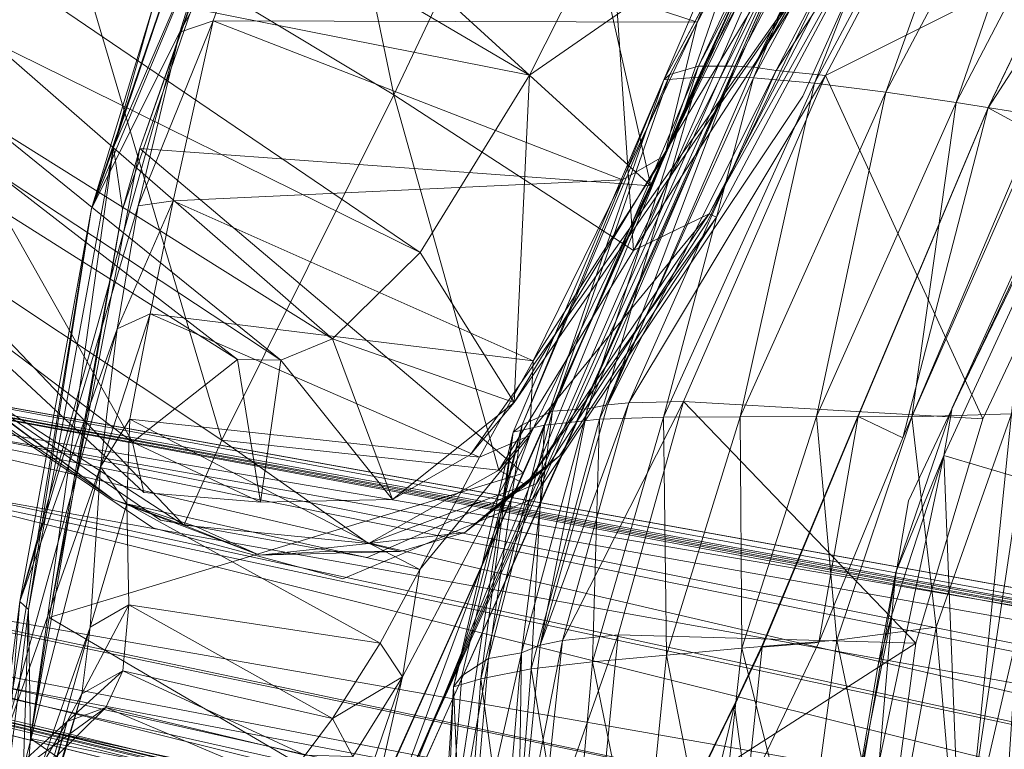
# Model space of a CAD drawing. Header units: inches. Extents: x -296 to -171, y 54 to 179.
# Tile 38 of 75: x -285.82 to -282.28, y 77.38 to 80. Entities that reach past the tile are written whole.
import ezdxf

# ---------------------------------------------------------------- set-up
doc = ezdxf.new("R2010")
doc.units = ezdxf.units.IN
doc.header["$LTSCALE"] = 0.299896
doc.header["$MEASUREMENT"] = 0
doc.layers.add('A-FURN-HAWORTH-ATT', color=7, linetype='Continuous')
doc.layers.add('CET Default', color=7, linetype='Continuous')
for name, color, linetype, true_color in [('A-FURN-P-SEAT', 7, 'Continuous', 0xce0000), ('CET color Grey63', 7, 'Continuous', 0x9ca2a5), ('CET color Grey80', 7, 'Continuous', 0xcccdc8), ('CET color SteelBlue4', 7, 'Continuous', 0x385e80)]:
    doc.layers.add(name, color=color, linetype=linetype, true_color=true_color)
doc.styles.add('Arial', font='arial.ttf')

# ---------------------------------------------------------------- blocks, each defined once
blk = doc.blocks.new('*C69')
at = {"layer": 'A-FURN-P-SEAT', "linetype": 'Continuous', "lineweight": 0}
for points in [[(8.5259, 1.417), (1.7658, 11.352), (1.7183, 11.6179), (1.9567, 11.9406), (13.1683, 15.9804), (13.3484, 16.1786), (13.3874, 16.5331), (13.3874, 16.5331), (13.2065, 16.9112), (12.8493, 16.9854), (1.3996, 13.6518), (1.1322, 13.6888), (0.8989, 14.0153), (0.5164, 26.0845), (0.1372, 26.3058), (-0.5282, 26.0868), (-0.9007, 14.0144), (-1.0185, 13.7714), (-1.4012, 13.6505), (-12.9979, 17.0163)], [(10.4503, 12.5786), (10.2002, 14.6641), (9.5527, 16.3234), (8.9278, 17.137), (7.9414, 17.9617), (6.3094, 18.9244), (4.2183, 19.6329), (2.0425, 20.0037), (0, 20.1038), (-2.0425, 20.0037), (-4.2183, 19.6329), (-6.3094, 18.9244), (-7.9414, 17.9617), (-8.9278, 17.137), (-9.5527, 16.3234), (-10.2002, 14.6641)], [(9.0457, 11.7482), (8.8464, 14.1676), (8.3504, 15.5091), (7.6307, 16.3819), (7.8281, 16.7407), (7.5049, 17.0331), (7.1436, 16.8137), (5.748, 17.6391), (4.7834, 18.0389), (3.053, 18.4976), (2.951, 18.9253), (2.4775, 18.9919)]]:
    blk.add_lwpolyline(points, dxfattribs=at)
for points in [[(12.3443, 12.5293), (11.9144, 14.7256), (11.1735, 16.6899), (11.6938, 18.3759), (11.6141, 19.3691), (11.3197, 20.3455), (10.5063, 20.398), (9.6917, 17.6913), (10.6323, 8.6602), (10.8723, 8.5484), (11.8787, 8.7652), (12.0366, 9.0761), (12.3443, 12.5293)], [(14.1406, 9.5428), (14.0849, 11.6532), (13.5788, 14.086), (12.8933, 15.2569), (12.3871, 15.5244), (11.15, 15.6095), (10.4662, 15.4265), (10.019, 14.8363), (9.9017, 13.0981), (10.2603, 9.568), (10.6506, 7.7044), (11.3249, 7.1053), (11.8979, 7.0343), (13.269, 7.4933), (13.7407, 8.0173), (14.1406, 9.5428)], [(14.0868, 9.6083), (14.0484, 11.612), (13.5552, 14.0298), (12.8931, 15.2013), (12.3938, 15.4756), (11.1394, 15.5719), (10.4288, 15.3167), (10.035, 14.7812), (9.9734, 13.6613), (10.2446, 9.8851), (10.6612, 7.9208), (11.3427, 7.3453), (11.9071, 7.269), (13.0138, 7.5332), (13.5797, 8.0868), (13.979, 8.9373), (14.0868, 9.6083)]]:
    blk.add_lwpolyline(points, close=True, dxfattribs=at)
at = {"layer": 'A-FURN-HAWORTH-ATT', "linetype": 'Continuous', "style": 'Arial'}
for tag in ['CAPPN', 'CAPTG', 'CAPQT', 'CAPMC', 'CAPMG', 'L2', 'L3', 'PSPN', 'PST1', 'PST2', 'PST3', 'PSQT', 'PSMC', 'L1']:
    blk.add_attdef(tag, (0, 0), '', height=0.00394, dxfattribs=at).dxf.unprotected_set("ltscale", 0)
blk = doc.blocks.new('*C115')
at = {"layer": 'CET color Grey63', "linetype": 'Continuous', "lineweight": 0}
for points in [[(10.768, 15.5028, 22.8683), (11.0581, 15.5457, 23.2632), (11.3243, 15.5921, 22.8705), (10.768, 15.5028, 22.8683)], [(10.768, 15.5028, 22.8683), (11.3243, 15.5921, 22.8705), (11.0186, 15.5285, 22.8891), (10.768, 15.5028, 22.8683)], [(12.2048, 15.4861, 23.2601), (11.3243, 15.5921, 22.8705), (11.0581, 15.5457, 23.2632), (12.2048, 15.4861, 23.2601)], [(12.2048, 15.4861, 23.2601), (12.3637, 15.515, 22.9754), (11.3243, 15.5921, 22.8705), (12.2048, 15.4861, 23.2601)], [(12.3637, 15.515, 22.9754), (12.2072, 15.4899, 22.8891), (11.3243, 15.5921, 22.8705), (12.3637, 15.515, 22.9754)], [(10.768, 15.5028, 22.8683), (10.4508, 15.2704, 23.2935), (11.0581, 15.5457, 23.2632), (10.768, 15.5028, 22.8683)], [(10.4508, 15.2704, 23.2935), (11.0924, 15.212, 23.4), (11.0581, 15.5457, 23.2632), (10.4508, 15.2704, 23.2935)], [(12.4882, 15.1252, 23.3938), (12.2048, 15.4861, 23.2601), (11.0581, 15.5457, 23.2632), (12.4882, 15.1252, 23.3938)], [(12.4882, 15.1252, 23.3938), (11.0581, 15.5457, 23.2632), (11.0924, 15.212, 23.4), (12.4882, 15.1252, 23.3938)], [(10.3371, 15.2387, 22.8745), (10.4508, 15.2704, 23.2935), (10.768, 15.5028, 22.8683), (10.3371, 15.2387, 22.8745)], [(10.3371, 15.2387, 22.8745), (10.768, 15.5028, 22.8683), (10.5517, 15.3608, 22.889), (10.3371, 15.2387, 22.8745)], [(10.861, 15.3358, 22.9323), (11.242, 15.5154, 22.8961), (11.3674, 15.3796, 22.6986), (10.861, 15.3358, 22.9323)], [(11.242, 15.5154, 22.8961), (12.3881, 15.2524, 22.9194), (11.3674, 15.3796, 22.6986), (11.242, 15.5154, 22.8961)], [(11.1885, 14.9337, 22.6673), (10.861, 15.3358, 22.9323), (11.3674, 15.3796, 22.6986), (11.1885, 14.9337, 22.6673)], [(11.3674, 15.3796, 22.6986), (12.19, 14.8928, 22.5389), (11.1885, 14.9337, 22.6673), (11.3674, 15.3796, 22.6986)], [(11.3674, 15.3796, 22.6986), (12.3881, 15.2524, 22.9194), (12.19, 14.8928, 22.5389), (11.3674, 15.3796, 22.6986)], [(11.0531, 14.8576, 22.5452), (10.4545, 15.091, 22.9488), (10.861, 15.3358, 22.9323), (11.0531, 14.8576, 22.5452)], [(11.0531, 14.8576, 22.5452), (10.861, 15.3358, 22.9323), (11.1885, 14.9337, 22.6673), (11.0531, 14.8576, 22.5452)], [(10.17, 15.0625, 22.87), (10.0664, 14.8052, 23.2835), (10.4508, 15.2704, 23.2935), (10.17, 15.0625, 22.87)], [(10.4508, 15.2704, 23.2935), (10.0664, 14.8052, 23.2835), (10.1765, 14.8085, 23.3464), (10.4508, 15.2704, 23.2935)], [(10.17, 15.0625, 22.87), (10.4508, 15.2704, 23.2935), (10.3371, 15.2387, 22.8745), (10.17, 15.0625, 22.87)], [(10.4508, 15.2704, 23.2935), (10.1765, 14.8085, 23.3464), (11.0924, 15.212, 23.4), (10.4508, 15.2704, 23.2935)], [(10.1765, 14.8085, 23.3464), (11.1775, 13.8293, 23.5183), (11.0924, 15.212, 23.4), (10.1765, 14.8085, 23.3464)], [(11.0924, 15.212, 23.4), (11.1775, 13.8293, 23.5183), (12.5767, 13.8037, 23.5108), (11.0924, 15.212, 23.4)], [(11.0924, 15.212, 23.4), (12.5767, 13.8037, 23.5108), (12.4882, 15.1252, 23.3938), (11.0924, 15.212, 23.4)], [(12.4882, 15.1252, 23.3938), (12.5767, 13.8037, 23.5108), (13.3583, 14.3753, 23.3566), (12.4882, 15.1252, 23.3938)], [(10.9297, 14.6987, 22.5335), (10.2494, 14.5701, 22.6454), (10.4545, 15.091, 22.9488), (10.9297, 14.6987, 22.5335)], [(10.2494, 14.5701, 22.6454), (10.2922, 14.8106, 22.9776), (10.4545, 15.091, 22.9488), (10.2494, 14.5701, 22.6454)], [(10.4545, 15.091, 22.9488), (11.0531, 14.8576, 22.5452), (10.9297, 14.6987, 22.5335), (10.4545, 15.091, 22.9488)], [(10.0127, 14.6543, 22.8798), (10.0664, 14.8052, 23.2835), (10.17, 15.0625, 22.87), (10.0127, 14.6543, 22.8798)], [(10.0127, 14.6543, 22.8798), (10.17, 15.0625, 22.87), (10.1001, 14.8695, 22.8859), (10.0127, 14.6543, 22.8798)], [(11.1885, 14.9337, 22.6673), (12.3015, 14.7831, 22.5461), (11.0531, 14.8576, 22.5452), (11.1885, 14.9337, 22.6673)], [(11.1885, 14.9337, 22.6673), (12.19, 14.8928, 22.5389), (12.3015, 14.7831, 22.5461), (11.1885, 14.9337, 22.6673)], [(11.0531, 14.8576, 22.5452), (12.4021, 14.6449, 22.5442), (10.9297, 14.6987, 22.5335), (11.0531, 14.8576, 22.5452)], [(11.0531, 14.8576, 22.5452), (12.3015, 14.7831, 22.5461), (12.4021, 14.6449, 22.5442), (11.0531, 14.8576, 22.5452)], [(9.9534, 13.6293, 22.8804), (9.9818, 13.6327, 23.251), (10.0664, 14.8052, 23.2835), (9.9534, 13.6293, 22.8804)], [(9.9534, 13.6293, 22.8804), (10.0664, 14.8052, 23.2835), (10.0127, 14.6543, 22.8798), (9.9534, 13.6293, 22.8804)], [(9.9818, 13.6327, 23.251), (10.1516, 13.8827, 23.3853), (10.1765, 14.8085, 23.3464), (9.9818, 13.6327, 23.251)], [(9.9818, 13.6327, 23.251), (10.1765, 14.8085, 23.3464), (10.0664, 14.8052, 23.2835), (9.9818, 13.6327, 23.251)], [(10.2494, 14.5701, 22.6454), (10.0593, 12.2078, 22.895), (10.2922, 14.8106, 22.9776), (10.2494, 14.5701, 22.6454)], [(10.1765, 14.8085, 23.3464), (10.1516, 13.8827, 23.3853), (11.1775, 13.8293, 23.5183), (10.1765, 14.8085, 23.3464)], [(10.2494, 14.5701, 22.6454), (10.9297, 14.6987, 22.5335), (10.8122, 14.2723, 22.5565), (10.2494, 14.5701, 22.6454)], [(10.9297, 14.6987, 22.5335), (12.5319, 14.3846, 22.5458), (10.8122, 14.2723, 22.5565), (10.9297, 14.6987, 22.5335)], [(10.9297, 14.6987, 22.5335), (12.4021, 14.6449, 22.5442), (12.5319, 14.3846, 22.5458), (10.9297, 14.6987, 22.5335)], [(10.2494, 14.5701, 22.6454), (10.2064, 12.2863, 22.6308), (10.0593, 12.2078, 22.895), (10.2494, 14.5701, 22.6454)], [(10.7905, 13.523, 22.5309), (10.2064, 12.2863, 22.6308), (10.2494, 14.5701, 22.6454), (10.7905, 13.523, 22.5309)], [(10.7905, 13.523, 22.5309), (10.2494, 14.5701, 22.6454), (10.8122, 14.2723, 22.5565), (10.7905, 13.523, 22.5309)], [(10.8122, 14.2723, 22.5565), (12.5319, 14.3846, 22.5458), (12.6061, 14.14, 22.5383), (10.8122, 14.2723, 22.5565)], [(12.6061, 14.14, 22.5383), (10.7905, 13.523, 22.5309), (10.8122, 14.2723, 22.5565), (12.6061, 14.14, 22.5383)], [(12.6061, 14.14, 22.5383), (12.7307, 13.5079, 22.5352), (10.7905, 13.523, 22.5309), (12.6061, 14.14, 22.5383)], [(10.1516, 13.8827, 23.3853), (9.9818, 13.6327, 23.251), (10.0553, 12.0132, 23.2796), (10.1516, 13.8827, 23.3853)], [(10.1516, 13.8827, 23.3853), (10.0553, 12.0132, 23.2796), (10.2553, 12.102, 23.4161), (10.1516, 13.8827, 23.3853)], [(10.1516, 13.8827, 23.3853), (10.2553, 12.102, 23.4161), (11.3123, 12.1545, 23.577), (10.1516, 13.8827, 23.3853)], [(10.1516, 13.8827, 23.3853), (11.3123, 12.1545, 23.577), (11.1775, 13.8293, 23.5183), (10.1516, 13.8827, 23.3853)], [(11.1775, 13.8293, 23.5183), (11.3123, 12.1545, 23.577), (12.5837, 12.2535, 23.5703), (11.1775, 13.8293, 23.5183)], [(11.1775, 13.8293, 23.5183), (12.5837, 12.2535, 23.5703), (12.5767, 13.8037, 23.5108), (11.1775, 13.8293, 23.5183)], [(9.9818, 13.6327, 23.251), (9.9534, 13.6293, 22.8804), (10.0042, 12.1783, 22.8786), (9.9818, 13.6327, 23.251)], [(9.9818, 13.6327, 23.251), (10.0042, 12.1783, 22.8786), (10.0553, 12.0132, 23.2796), (9.9818, 13.6327, 23.251)], [(10.7905, 13.523, 22.5309), (10.8534, 12.3983, 22.5291), (10.2064, 12.2863, 22.6308), (10.7905, 13.523, 22.5309)], [(10.8534, 12.3983, 22.5291), (10.7905, 13.523, 22.5309), (12.7307, 13.5079, 22.5352), (10.8534, 12.3983, 22.5291)]]:
    blk.add_3dface(points, dxfattribs=at)
at = {"layer": 'CET color Grey80', "linetype": 'Continuous', "lineweight": 0}
for points in [[(10.6422, 18.0128, 21.1673), (11.0686, 16.3664, 19.5788), (10.6363, 18.1545, 20.7921), (10.6422, 18.0128, 21.1673)], [(10.6363, 18.1545, 20.7921), (11.0686, 16.3664, 19.5788), (11.071, 17.6762, 18.7278), (10.6363, 18.1545, 20.7921)], [(10.6422, 18.0128, 21.1673), (11.0718, 16.2538, 19.9954), (11.0686, 16.3664, 19.5788), (10.6422, 18.0128, 21.1673)], [(10.7392, 17.6981, 21.676), (11.0718, 16.2538, 19.9954), (10.6422, 18.0128, 21.1673), (10.7392, 17.6981, 21.676)], [(10.9468, 17.2136, 22.0841), (11.1658, 16.0315, 20.3878), (10.7392, 17.6981, 21.676), (10.9468, 17.2136, 22.0841)], [(10.7392, 17.6981, 21.676), (11.1658, 16.0315, 20.3878), (11.0718, 16.2538, 19.9954), (10.7392, 17.6981, 21.676)], [(11.0686, 16.3664, 19.5788), (11.189, 16.7397, 18.0362), (11.071, 17.6762, 18.7278), (11.0686, 16.3664, 19.5788)], [(9.8085, 16.5853, 22.3025), (9.7642, 17.3614, 21.9745), (10.1051, 15.6239, 20.3937), (9.8085, 16.5853, 22.3025)], [(9.7642, 17.3614, 21.9745), (10.1163, 15.9619, 19.9496), (10.1051, 15.6239, 20.3937), (9.7642, 17.3614, 21.9745)], [(10.9468, 17.2136, 22.0841), (11.4227, 15.5138, 20.8776), (11.1658, 16.0315, 20.3878), (10.9468, 17.2136, 22.0841)], [(11.2253, 16.5706, 22.2569), (11.4227, 15.5138, 20.8776), (10.9468, 17.2136, 22.0841), (11.2253, 16.5706, 22.2569)], [(1.1985, 13.2444, 4.112), (1.5036, 13.6821, 4.052), (12.7355, 16.9522, 2.9071), (1.1985, 13.2444, 4.112)], [(1.1985, 13.2444, 4.112), (12.7355, 16.9522, 2.9071), (12.3759, 16.7379, 2.8919), (1.1985, 13.2444, 4.112)], [(1.3013, 13.5347, 5.9534), (12.713, 16.9058, 3.4449), (12.7206, 16.9179, 3.4131), (1.3013, 13.5347, 5.9534)], [(1.3013, 13.5347, 5.9534), (12.7206, 16.9179, 3.4131), (1.3584, 13.5787, 5.9165), (1.3013, 13.5347, 5.9534)], [(1.5036, 13.6821, 4.052), (1.3584, 13.5787, 5.9165), (12.7206, 16.9179, 3.4131), (1.5036, 13.6821, 4.052)], [(1.5036, 13.6821, 4.052), (12.7206, 16.9179, 3.4131), (12.7355, 16.9522, 2.9071), (1.5036, 13.6821, 4.052)], [(10.9343, 16.9393, 22.2903), (9.9144, 16.587, 22.3951), (11.1522, 16.4849, 22.4034), (10.9343, 16.9393, 22.2903)], [(11.3906, 16.0868, 22.3975), (11.0689, 16.8422, 22.2779), (10.9343, 16.9393, 22.2903), (11.3906, 16.0868, 22.3975)], [(11.3906, 16.0868, 22.3975), (10.9343, 16.9393, 22.2903), (11.1522, 16.4849, 22.4034), (11.3906, 16.0868, 22.3975)], [(1.4066, 13.5507, 5.9322), (12.713, 16.9058, 3.4449), (1.3013, 13.5347, 5.9534), (1.4066, 13.5507, 5.9322)], [(1.4066, 13.5507, 5.9322), (12.7027, 16.8935, 3.4724), (12.713, 16.9058, 3.4449), (1.4066, 13.5507, 5.9322)], [(12.6447, 16.785, 3.6151), (12.7027, 16.8935, 3.4724), (1.4066, 13.5507, 5.9322), (12.6447, 16.785, 3.6151)], [(11.0689, 16.8422, 22.2779), (11.3906, 16.0868, 22.3975), (11.4312, 16.0771, 22.3143), (11.0689, 16.8422, 22.2779)], [(11.0689, 16.8422, 22.2779), (11.4312, 16.0771, 22.3143), (11.2253, 16.5706, 22.2569), (11.0689, 16.8422, 22.2779)], [(1.3196, 12.8716, 6.0459), (12.6447, 16.785, 3.6151), (1.1235, 13.18, 6.0459), (1.3196, 12.8716, 6.0459)], [(12.6447, 16.785, 3.6151), (1.4066, 13.5507, 5.9322), (1.1235, 13.18, 6.0459), (12.6447, 16.785, 3.6151)], [(1.3196, 12.8716, 6.0459), (12.6852, 16.6136, 3.7106), (12.6447, 16.785, 3.6151), (1.3196, 12.8716, 6.0459)], [(1.4089, 12.9136, 4.112), (1.1985, 13.2444, 4.112), (12.3759, 16.7379, 2.8919), (1.4089, 12.9136, 4.112)], [(1.4089, 12.9136, 4.112), (12.3759, 16.7379, 2.8919), (12.2805, 16.4684, 2.8919), (1.4089, 12.9136, 4.112)], [(10.973, 16.2535, 19.4849), (11.081, 16.6443, 17.9339), (11.189, 16.7397, 18.0362), (10.973, 16.2535, 19.4849)], [(10.973, 16.2535, 19.4849), (11.189, 16.7397, 18.0362), (11.0686, 16.3664, 19.5788), (10.973, 16.2535, 19.4849)], [(11.081, 16.6443, 17.9339), (10.973, 16.2535, 19.4849), (10.2932, 16.1689, 19.0202), (11.081, 16.6443, 17.9339)], [(1.3196, 12.8716, 6.0459), (12.8274, 16.1759, 3.7107), (12.6852, 16.6136, 3.7106), (1.3196, 12.8716, 6.0459)], [(9.8085, 16.5853, 22.3025), (10.1051, 15.6239, 20.3937), (10.1414, 14.6445, 21.0045), (9.8085, 16.5853, 22.3025)], [(9.8085, 16.5853, 22.3025), (10.1414, 14.6445, 21.0045), (10.2244, 13.5304, 21.3015), (9.8085, 16.5853, 22.3025)], [(10.4941, 9.8621, 22.3428), (9.8085, 16.5853, 22.3025), (10.2244, 13.5304, 21.3015), (10.4941, 9.8621, 22.3428)], [(9.8085, 16.5853, 22.3025), (10.4941, 9.8621, 22.3428), (9.9074, 15.908, 22.3988), (9.8085, 16.5853, 22.3025)], [(11.1522, 16.4849, 22.4034), (9.9144, 16.587, 22.3951), (9.9613, 16.0833, 22.4404), (11.1522, 16.4849, 22.4034)], [(11.2253, 16.5706, 22.2569), (11.6186, 15.0546, 21.1613), (11.4227, 15.5138, 20.8776), (11.2253, 16.5706, 22.2569)], [(11.4312, 16.0771, 22.3143), (11.6186, 15.0546, 21.1613), (11.2253, 16.5706, 22.2569), (11.4312, 16.0771, 22.3143)], [(1.5295, 12.5422, 4.112), (1.4089, 12.9136, 4.112), (12.2805, 16.4684, 2.8919), (1.5295, 12.5422, 4.112)], [(1.5295, 12.5422, 4.112), (12.2805, 16.4684, 2.8919), (12.4111, 16.0666, 2.8919), (1.5295, 12.5422, 4.112)], [(11.1522, 16.4849, 22.4034), (9.9613, 16.0833, 22.4404), (11.3118, 16.0749, 22.45), (11.1522, 16.4849, 22.4034)], [(11.955, 14.4963, 22.4199), (11.3906, 16.0868, 22.3975), (11.1522, 16.4849, 22.4034), (11.955, 14.4963, 22.4199)], [(11.955, 14.4963, 22.4199), (11.1522, 16.4849, 22.4034), (11.8159, 14.6733, 22.4409), (11.955, 14.4963, 22.4199)], [(11.8159, 14.6733, 22.4409), (11.1522, 16.4849, 22.4034), (11.3118, 16.0749, 22.45), (11.8159, 14.6733, 22.4409)], [(11.0686, 16.3664, 19.5788), (10.9859, 16.1083, 19.9251), (10.973, 16.2535, 19.4849), (11.0686, 16.3664, 19.5788)], [(11.0686, 16.3664, 19.5788), (11.0718, 16.2538, 19.9954), (10.9859, 16.1083, 19.9251), (11.0686, 16.3664, 19.5788)], [(10.973, 16.2535, 19.4849), (10.9859, 16.1083, 19.9251), (10.2669, 16.0423, 19.5162), (10.973, 16.2535, 19.4849)], [(10.973, 16.2535, 19.4849), (10.2669, 16.0423, 19.5162), (10.2932, 16.1689, 19.0202), (10.973, 16.2535, 19.4849)], [(11.0718, 16.2538, 19.9954), (11.0859, 15.8917, 20.3078), (10.9859, 16.1083, 19.9251), (11.0718, 16.2538, 19.9954)], [(11.0718, 16.2538, 19.9954), (11.1658, 16.0315, 20.3878), (11.0859, 15.8917, 20.3078), (11.0718, 16.2538, 19.9954)], [(1.3196, 12.8716, 6.0459), (1.4326, 12.5237, 6.0459), (12.8274, 16.1759, 3.7107), (1.3196, 12.8716, 6.0459)], [(1.4326, 12.5237, 6.0459), (12.8954, 16.0134, 3.615), (12.8274, 16.1759, 3.7107), (1.4326, 12.5237, 6.0459)], [(10.9859, 16.1083, 19.9251), (11.0859, 15.8917, 20.3078), (10.2481, 15.8797, 19.8968), (10.9859, 16.1083, 19.9251)], [(10.9859, 16.1083, 19.9251), (10.2481, 15.8797, 19.8968), (10.2669, 16.0423, 19.5162), (10.9859, 16.1083, 19.9251)], [(9.9657, 16.0129, 22.4159), (10.094, 14.7726, 22.4454), (9.9613, 16.0833, 22.4404), (9.9657, 16.0129, 22.4159)], [(11.3118, 16.0749, 22.45), (9.9613, 16.0833, 22.4404), (10.094, 14.7726, 22.4454), (11.3118, 16.0749, 22.45)], [(11.3118, 16.0749, 22.45), (10.094, 14.7726, 22.4454), (11.8716, 14.4525, 22.4718), (11.3118, 16.0749, 22.45)], [(11.8159, 14.6733, 22.4409), (11.3118, 16.0749, 22.45), (11.8716, 14.4525, 22.4718), (11.8159, 14.6733, 22.4409)], [(11.9144, 14.7256, 22.3366), (11.4312, 16.0771, 22.3143), (11.3906, 16.0868, 22.3975), (11.9144, 14.7256, 22.3366)], [(11.9144, 14.7256, 22.3366), (11.3906, 16.0868, 22.3975), (11.955, 14.4963, 22.4199), (11.9144, 14.7256, 22.3366)], [(11.4312, 16.0771, 22.3143), (11.7742, 14.6335, 21.3706), (11.6186, 15.0546, 21.1613), (11.4312, 16.0771, 22.3143)], [(11.4312, 16.0771, 22.3143), (11.9144, 14.7256, 22.3366), (11.9567, 14.0185, 21.5663), (11.4312, 16.0771, 22.3143)], [(11.4312, 16.0771, 22.3143), (11.9567, 14.0185, 21.5663), (11.7742, 14.6335, 21.3706), (11.4312, 16.0771, 22.3143)], [(1.5543, 12.1522, 4.112), (1.5295, 12.5422, 4.112), (12.4111, 16.0666, 2.8919), (1.5543, 12.1522, 4.112)], [(1.5543, 12.1522, 4.112), (12.4111, 16.0666, 2.8919), (12.6466, 15.9047, 2.8919), (1.5543, 12.1522, 4.112)], [(10.2669, 16.0423, 19.5162), (10.2481, 15.8797, 19.8968), (10.1163, 15.9619, 19.9496), (10.2669, 16.0423, 19.5162)], [(1.4326, 12.5237, 6.0459), (1.4559, 12.1607, 6.0459), (12.8954, 16.0134, 3.615), (1.4326, 12.5237, 6.0459)], [(12.8954, 16.0134, 3.615), (1.4559, 12.1607, 6.0459), (1.903, 12.0262, 5.9322), (12.8954, 16.0134, 3.615)], [(12.8954, 16.0134, 3.615), (1.903, 12.0262, 5.9322), (13.0044, 15.964, 3.4729), (12.8954, 16.0134, 3.615)], [(9.9657, 16.0129, 22.4159), (9.9074, 15.908, 22.3988), (10.7296, 8.6772, 22.4166), (9.9657, 16.0129, 22.4159)], [(9.9657, 16.0129, 22.4159), (10.7296, 8.6772, 22.4166), (10.2138, 13.6501, 22.442), (9.9657, 16.0129, 22.4159)], [(9.9657, 16.0129, 22.4159), (10.2138, 13.6501, 22.442), (10.094, 14.7726, 22.4454), (9.9657, 16.0129, 22.4159)], [(11.1658, 16.0315, 20.3878), (11.2735, 15.5816, 20.6763), (11.0859, 15.8917, 20.3078), (11.1658, 16.0315, 20.3878)], [(11.1658, 16.0315, 20.3878), (11.4227, 15.5138, 20.8776), (11.2735, 15.5816, 20.6763), (11.1658, 16.0315, 20.3878)], [(13.0044, 15.964, 3.4729), (1.903, 12.0262, 5.9322), (1.9358, 12.0165, 5.9177), (13.0044, 15.964, 3.4729)], [(13.0044, 15.964, 3.4729), (1.9358, 12.0165, 5.9177), (13.0198, 15.9608, 3.4452), (13.0044, 15.964, 3.4729)], [(10.2481, 15.8797, 19.8968), (10.1051, 15.6239, 20.3937), (10.1163, 15.9619, 19.9496), (10.2481, 15.8797, 19.8968)], [(13.0198, 15.9608, 3.4452), (1.9358, 12.0165, 5.9177), (1.8835, 11.9764, 5.9141), (13.0198, 15.9608, 3.4452)], [(13.0198, 15.9608, 3.4452), (1.8835, 11.9764, 5.9141), (13.0323, 15.9566, 3.4128), (13.0198, 15.9608, 3.4452)], [(1.8835, 11.9764, 5.9141), (13.0635, 15.9426, 2.9074), (13.0323, 15.9566, 3.4128), (1.8835, 11.9764, 5.9141)], [(1.8835, 11.9764, 5.9141), (2.0586, 11.9773, 4.052), (13.0635, 15.9426, 2.9074), (1.8835, 11.9764, 5.9141)], [(2.0586, 11.9773, 4.052), (12.6466, 15.9047, 2.8919), (13.0635, 15.9426, 2.9074), (2.0586, 11.9773, 4.052)], [(2.0586, 11.9773, 4.052), (1.5543, 12.1522, 4.112), (12.6466, 15.9047, 2.8919), (2.0586, 11.9773, 4.052)], [(10.4941, 9.8621, 22.3428), (10.6497, 8.8287, 22.4201), (9.9074, 15.908, 22.3988), (10.4941, 9.8621, 22.3428)], [(10.7296, 8.6772, 22.4166), (9.9074, 15.908, 22.3988), (10.6497, 8.8287, 22.4201), (10.7296, 8.6772, 22.4166)], [(11.0859, 15.8917, 20.3078), (11.2735, 15.5816, 20.6763), (10.2342, 15.5597, 20.3172), (11.0859, 15.8917, 20.3078)], [(11.0859, 15.8917, 20.3078), (10.2342, 15.5597, 20.3172), (10.2481, 15.8797, 19.8968), (11.0859, 15.8917, 20.3078)], [(10.2481, 15.8797, 19.8968), (10.2342, 15.5597, 20.3172), (10.1051, 15.6239, 20.3937), (10.2481, 15.8797, 19.8968)], [(10.2342, 15.5597, 20.3172), (10.2441, 15.259, 20.5654), (10.1051, 15.6239, 20.3937), (10.2342, 15.5597, 20.3172)], [(10.2441, 15.259, 20.5654), (10.1414, 14.6445, 21.0045), (10.1051, 15.6239, 20.3937), (10.2441, 15.259, 20.5654)], [(11.2735, 15.5816, 20.6763), (10.2441, 15.259, 20.5654), (10.2342, 15.5597, 20.3172), (11.2735, 15.5816, 20.6763)], [(11.2735, 15.5816, 20.6763), (11.416, 15.3125, 20.9032), (10.2441, 15.259, 20.5654), (11.2735, 15.5816, 20.6763)], [(11.4227, 15.5138, 20.8776), (11.416, 15.3125, 20.9032), (11.2735, 15.5816, 20.6763), (11.4227, 15.5138, 20.8776)], [(11.4227, 15.5138, 20.8776), (11.5425, 14.9487, 21.1139), (11.416, 15.3125, 20.9032), (11.4227, 15.5138, 20.8776)], [(11.4227, 15.5138, 20.8776), (11.6186, 15.0546, 21.1613), (11.5425, 14.9487, 21.1139), (11.4227, 15.5138, 20.8776)], [(11.416, 15.3125, 20.9032), (10.2603, 14.8021, 20.838), (10.2441, 15.259, 20.5654), (11.416, 15.3125, 20.9032)], [(11.416, 15.3125, 20.9032), (11.5425, 14.9487, 21.1139), (10.2603, 14.8021, 20.838), (11.416, 15.3125, 20.9032)], [(10.2441, 15.259, 20.5654), (10.2603, 14.8021, 20.838), (10.1414, 14.6445, 21.0045), (10.2441, 15.259, 20.5654)], [(8.0044, 15.2511, 14.4707), (8.2674, 14.3848, 14.6293), (7.9723, 14.9844, 14.5032), (8.0044, 15.2511, 14.4707)], [(8.0044, 15.2511, 14.4707), (8.5376, 13.8955, 14.7123), (8.2674, 14.3848, 14.6293), (8.0044, 15.2511, 14.4707)], [(8.8179, 13.9627, 14.8823), (8.5376, 13.8955, 14.7123), (8.0044, 15.2511, 14.4707), (8.8179, 13.9627, 14.8823)], [(8.8179, 13.9627, 14.8823), (8.0044, 15.2511, 14.4707), (8.4677, 15.0325, 14.7186), (8.8179, 13.9627, 14.8823)], [(8.4677, 15.0325, 14.7186), (8.4775, 15.1875, 14.923), (8.6931, 14.5518, 14.8583), (8.4677, 15.0325, 14.7186)], [(8.6931, 14.5518, 14.8583), (8.4775, 15.1875, 14.923), (8.6439, 14.7378, 14.9913), (8.6931, 14.5518, 14.8583)], [(11.6186, 15.0546, 21.1613), (11.6738, 14.5546, 21.2831), (11.5425, 14.9487, 21.1139), (11.6186, 15.0546, 21.1613)], [(11.6186, 15.0546, 21.1613), (11.7742, 14.6335, 21.3706), (11.6738, 14.5546, 21.2831), (11.6186, 15.0546, 21.1613)], [(8.8179, 13.9627, 14.8823), (8.4677, 15.0325, 14.7186), (8.6931, 14.5518, 14.8583), (8.8179, 13.9627, 14.8823)], [(11.5425, 14.9487, 21.1139), (10.2656, 14.4058, 20.9979), (10.2603, 14.8021, 20.838), (11.5425, 14.9487, 21.1139)], [(11.5425, 14.9487, 21.1139), (11.6738, 14.5546, 21.2831), (10.2656, 14.4058, 20.9979), (11.5425, 14.9487, 21.1139)], [(10.2603, 14.8021, 20.838), (10.2656, 14.4058, 20.9979), (10.1414, 14.6445, 21.0045), (10.2603, 14.8021, 20.838)], [(11.8716, 14.4525, 22.4718), (10.094, 14.7726, 22.4454), (10.2138, 13.6501, 22.442), (11.8716, 14.4525, 22.4718)], [(8.6931, 14.5518, 14.8583), (8.6439, 14.7378, 14.9913), (8.7572, 14.4115, 15.0366), (8.6931, 14.5518, 14.8583)], [(12.0873, 13.9782, 22.3276), (11.9144, 14.7256, 22.3366), (11.955, 14.4963, 22.4199), (12.0873, 13.9782, 22.3276)], [(11.9144, 14.7256, 22.3366), (12.0873, 13.9782, 22.3276), (12.073, 13.4949, 21.663), (11.9144, 14.7256, 22.3366)], [(11.9144, 14.7256, 22.3366), (12.073, 13.4949, 21.663), (11.9567, 14.0185, 21.5663), (11.9144, 14.7256, 22.3366)], [(11.955, 14.4963, 22.4199), (11.8159, 14.6733, 22.4409), (12.1113, 13.1521, 22.4336), (11.955, 14.4963, 22.4199)], [(12.1113, 13.1521, 22.4336), (11.8159, 14.6733, 22.4409), (11.8716, 14.4525, 22.4718), (12.1113, 13.1521, 22.4336)], [(10.2656, 14.4058, 20.9979), (10.2244, 13.5304, 21.3015), (10.1414, 14.6445, 21.0045), (10.2656, 14.4058, 20.9979)], [(11.7742, 14.6335, 21.3706), (11.8727, 13.9226, 21.4754), (11.6738, 14.5546, 21.2831), (11.7742, 14.6335, 21.3706)], [(11.7742, 14.6335, 21.3706), (11.9567, 14.0185, 21.5663), (11.8727, 13.9226, 21.4754), (11.7742, 14.6335, 21.3706)], [(8.8179, 13.9627, 14.8823), (8.6931, 14.5518, 14.8583), (8.7572, 14.4115, 15.0366), (8.8179, 13.9627, 14.8823)], [(11.6738, 14.5546, 21.2831), (10.313, 13.6817, 21.1807), (10.2656, 14.4058, 20.9979), (11.6738, 14.5546, 21.2831)], [(11.6738, 14.5546, 21.2831), (11.8727, 13.9226, 21.4754), (10.313, 13.6817, 21.1807), (11.6738, 14.5546, 21.2831)], [(11.955, 14.4963, 22.4199), (12.1113, 13.1521, 22.4336), (12.2133, 13.2075, 22.3815), (11.955, 14.4963, 22.4199)], [(12.2133, 13.2075, 22.3815), (12.0873, 13.9782, 22.3276), (11.955, 14.4963, 22.4199), (12.2133, 13.2075, 22.3815)], [(11.8716, 14.4525, 22.4718), (10.2138, 13.6501, 22.442), (12.1014, 13.2358, 22.4666), (11.8716, 14.4525, 22.4718)], [(12.1113, 13.1521, 22.4336), (11.8716, 14.4525, 22.4718), (12.1014, 13.2358, 22.4666), (12.1113, 13.1521, 22.4336)], [(8.8179, 13.9627, 14.8823), (8.7572, 14.4115, 15.0366), (8.8767, 13.7996, 15.1216), (8.8179, 13.9627, 14.8823)], [(10.2656, 14.4058, 20.9979), (10.313, 13.6817, 21.1807), (10.2244, 13.5304, 21.3015), (10.2656, 14.4058, 20.9979)], [(11.9567, 14.0185, 21.5663), (11.9722, 13.3966, 21.567), (11.8727, 13.9226, 21.4754), (11.9567, 14.0185, 21.5663)], [(11.9567, 14.0185, 21.5663), (12.073, 13.4949, 21.663), (11.9722, 13.3966, 21.567), (11.9567, 14.0185, 21.5663)], [(9.0268, 11.7018, 15.2034), (8.5376, 13.8955, 14.7123), (8.8179, 13.9627, 14.8823), (9.0268, 11.7018, 15.2034)], [(9.0268, 11.7018, 15.2034), (8.8179, 13.9627, 14.8823), (8.8767, 13.7996, 15.1216), (9.0268, 11.7018, 15.2034)], [(11.8727, 13.9226, 21.4754), (10.3641, 13.0568, 21.282), (10.313, 13.6817, 21.1807), (11.8727, 13.9226, 21.4754)], [(11.8727, 13.9226, 21.4754), (11.9722, 13.3966, 21.567), (10.3641, 13.0568, 21.282), (11.8727, 13.9226, 21.4754)], [(9.0268, 11.7018, 15.2034), (8.8767, 13.7996, 15.1216), (9.0809, 11.7103, 15.3875), (9.0268, 11.7018, 15.2034)], [(10.2244, 13.5304, 21.3015), (10.313, 13.6817, 21.1807), (10.3641, 13.0568, 21.282), (10.2244, 13.5304, 21.3015)], [(12.1783, 11.5248, 22.4656), (10.2138, 13.6501, 22.442), (10.4671, 11.1902, 22.44), (12.1783, 11.5248, 22.4656)], [(12.1014, 13.2358, 22.4666), (10.2138, 13.6501, 22.442), (12.1783, 11.5248, 22.4656), (12.1014, 13.2358, 22.4666)], [(10.7296, 8.6772, 22.4166), (10.4671, 11.1902, 22.44), (10.2138, 13.6501, 22.442), (10.7296, 8.6772, 22.4166)], [(10.4941, 9.8621, 22.3428), (10.2244, 13.5304, 21.3015), (10.4106, 11.4741, 21.5314), (10.4941, 9.8621, 22.3428)], [(10.4106, 11.4741, 21.5314), (10.2244, 13.5304, 21.3015), (10.4532, 12.3497, 21.363), (10.4106, 11.4741, 21.5314)], [(10.2244, 13.5304, 21.3015), (10.3641, 13.0568, 21.282), (10.4532, 12.3497, 21.363), (10.2244, 13.5304, 21.3015)], [(11.9722, 13.3966, 21.567), (10.4532, 12.3497, 21.363), (10.3641, 13.0568, 21.282), (11.9722, 13.3966, 21.567)]]:
    blk.add_3dface(points, dxfattribs=at)
at = {"layer": 'CET color SteelBlue4', "linetype": 'Continuous', "lineweight": 0}
for points in [[(9.9283, 15.5641, 16.153), (9.5527, 16.3234, 16.0711), (9.4805, 16.2662, 16.4859), (9.9283, 15.5641, 16.153)], [(9.9283, 15.5641, 16.153), (9.5647, 16.2585, 15.6743), (9.5527, 16.3234, 16.0711), (9.9283, 15.5641, 16.153)], [(9.8575, 15.49, 16.5691), (9.4805, 16.2662, 16.4859), (9.3438, 16.1541, 16.8222), (9.8575, 15.49, 16.5691)], [(9.9283, 15.5641, 16.153), (9.4805, 16.2662, 16.4859), (9.8575, 15.49, 16.5691), (9.9283, 15.5641, 16.153)], [(9.5647, 16.2585, 15.6743), (9.8701, 15.4128, 15.4461), (9.5249, 16.1489, 15.3772), (9.5647, 16.2585, 15.6743)], [(9.9283, 15.5641, 16.153), (9.9218, 15.515, 15.7569), (9.5647, 16.2585, 15.6743), (9.9283, 15.5641, 16.153)], [(9.5647, 16.2585, 15.6743), (9.9218, 15.515, 15.7569), (9.8701, 15.4128, 15.4461), (9.5647, 16.2585, 15.6743)], [(9.7187, 15.3682, 16.9037), (9.3438, 16.1541, 16.8222), (9.1675, 16.0354, 17.074), (9.7187, 15.3682, 16.9037)], [(9.8575, 15.49, 16.5691), (9.3438, 16.1541, 16.8222), (9.7187, 15.3682, 16.9037), (9.8575, 15.49, 16.5691)], [(9.5249, 16.1489, 15.3772), (9.7778, 15.3363, 15.177), (9.4388, 16.0568, 15.0998), (9.5249, 16.1489, 15.3772)], [(9.5249, 16.1489, 15.3772), (9.8701, 15.4128, 15.4461), (9.7778, 15.3363, 15.177), (9.5249, 16.1489, 15.3772)], [(9.5408, 15.2361, 17.1557), (9.1675, 16.0354, 17.074), (8.9534, 15.8975, 17.2628), (9.5408, 15.2361, 17.1557)], [(9.7187, 15.3682, 16.9037), (9.1675, 16.0354, 17.074), (9.5408, 15.2361, 17.1557), (9.7187, 15.3682, 16.9037)], [(9.7778, 15.3363, 15.177), (9.4042, 16.0071, 14.999), (9.4388, 16.0568, 15.0998), (9.7778, 15.3363, 15.177)], [(9.4042, 16.0071, 14.999), (9.6723, 15.2244, 15.01), (9.352, 15.9452, 14.9286), (9.4042, 16.0071, 14.999)], [(9.7778, 15.3363, 15.177), (9.7331, 15.2778, 15.0758), (9.4042, 16.0071, 14.999), (9.7778, 15.3363, 15.177)], [(9.4042, 16.0071, 14.999), (9.7331, 15.2778, 15.0758), (9.6723, 15.2244, 15.01), (9.4042, 16.0071, 14.999)], [(9.352, 15.9452, 14.9286), (9.5097, 15.1059, 14.9671), (9.1916, 15.8067, 14.8778), (9.352, 15.9452, 14.9286)], [(9.352, 15.9452, 14.9286), (9.6723, 15.2244, 15.01), (9.5097, 15.1059, 14.9671), (9.352, 15.9452, 14.9286)], [(9.322, 15.0823, 17.3507), (8.9534, 15.8975, 17.2628), (8.7354, 15.7556, 17.3882), (9.322, 15.0823, 17.3507)], [(8.7973, 15.8613, 17.3147), (9.0194, 15.1166, 17.4837), (8.968, 15.9045, 17.2882), (8.7973, 15.8613, 17.3147)], [(9.5408, 15.2361, 17.1557), (8.9534, 15.8975, 17.2628), (9.322, 15.0823, 17.3507), (9.5408, 15.2361, 17.1557)], [(8.968, 15.9045, 17.2882), (9.0225, 15.1049, 17.4147), (8.9604, 15.8804, 17.2229), (8.968, 15.9045, 17.2882)], [(8.968, 15.9045, 17.2882), (9.0194, 15.1166, 17.4837), (9.0225, 15.1049, 17.4147), (8.968, 15.9045, 17.2882)], [(8.7973, 15.8613, 17.3147), (8.8238, 15.3682, 17.4315), (9.0194, 15.1166, 17.4837), (8.7973, 15.8613, 17.3147)], [(9.1916, 15.8067, 14.8778), (8.5678, 14.5966, 15.0075), (8.3062, 15.228, 14.9178), (9.1916, 15.8067, 14.8778)], [(9.1916, 15.8067, 14.8778), (9.5097, 15.1059, 14.9671), (8.5678, 14.5966, 15.0075), (9.1916, 15.8067, 14.8778)], [(9.0999, 14.9254, 17.4728), (8.7354, 15.7556, 17.3882), (8.4685, 15.5771, 17.466), (9.0999, 14.9254, 17.4728)], [(9.322, 15.0823, 17.3507), (8.7354, 15.7556, 17.3882), (9.0999, 14.9254, 17.4728), (9.322, 15.0823, 17.3507)], [(7.9444, 15.3519, 17.4279), (7.1145, 15.6295, 17.265), (8.1523, 14.1664, 17.4913), (7.9444, 15.3519, 17.4279)], [(8.8186, 14.729, 17.551), (8.4685, 15.5771, 17.466), (8.2171, 15.4018, 17.4673), (8.8186, 14.729, 17.551)], [(9.0999, 14.9254, 17.4728), (8.4685, 15.5771, 17.466), (8.8186, 14.729, 17.551), (9.0999, 14.9254, 17.4728)], [(10.2002, 14.664, 16.24), (9.9283, 15.5641, 16.153), (9.8575, 15.49, 16.5691), (10.2002, 14.664, 16.24)], [(10.1851, 14.6252, 15.8374), (9.9218, 15.515, 15.7569), (9.9283, 15.5641, 16.153), (10.1851, 14.6252, 15.8374)], [(10.1851, 14.6252, 15.8374), (9.9283, 15.5641, 16.153), (10.2002, 14.664, 16.24), (10.1851, 14.6252, 15.8374)], [(10.1851, 14.6252, 15.8374), (9.8701, 15.4128, 15.4461), (9.9218, 15.515, 15.7569), (10.1851, 14.6252, 15.8374)], [(10.1147, 14.5864, 16.6592), (9.8575, 15.49, 16.5691), (9.7187, 15.3682, 16.9037), (10.1147, 14.5864, 16.6592)], [(10.2002, 14.664, 16.24), (9.8575, 15.49, 16.5691), (10.1147, 14.5864, 16.6592), (10.2002, 14.664, 16.24)], [(8.5329, 14.5105, 17.5487), (8.2171, 15.4018, 17.4673), (7.9444, 15.3519, 17.4279), (8.5329, 14.5105, 17.5487)], [(8.8186, 14.729, 17.551), (8.2171, 15.4018, 17.4673), (8.5329, 14.5105, 17.5487), (8.8186, 14.729, 17.551)], [(10.1151, 14.5282, 15.5363), (9.7778, 15.3363, 15.177), (9.8701, 15.4128, 15.4461), (10.1151, 14.5282, 15.5363)], [(10.1851, 14.6252, 15.8374), (10.1151, 14.5282, 15.5363), (9.8701, 15.4128, 15.4461), (10.1851, 14.6252, 15.8374)], [(8.8238, 15.3682, 17.4315), (8.8712, 14.7691, 17.5256), (9.0388, 14.8856, 17.5201), (8.8238, 15.3682, 17.4315)], [(8.8238, 15.3682, 17.4315), (9.0388, 14.8856, 17.5201), (9.0194, 15.1166, 17.4837), (8.8238, 15.3682, 17.4315)], [(9.9545, 14.4688, 16.9855), (9.7187, 15.3682, 16.9037), (9.5408, 15.2361, 17.1557), (9.9545, 14.4688, 16.9855)], [(10.1147, 14.5864, 16.6592), (9.7187, 15.3682, 16.9037), (9.9545, 14.4688, 16.9855), (10.1147, 14.5864, 16.6592)], [(8.5329, 14.5105, 17.5487), (7.9444, 15.3519, 17.4279), (8.6818, 13.7118, 17.5979), (8.5329, 14.5105, 17.5487)], [(8.6818, 13.7118, 17.5979), (7.9444, 15.3519, 17.4279), (8.1523, 14.1664, 17.4913), (8.6818, 13.7118, 17.5979)], [(10.0103, 14.4578, 15.2598), (9.7331, 15.2778, 15.0758), (9.7778, 15.3363, 15.177), (10.0103, 14.4578, 15.2598)], [(10.1151, 14.5282, 15.5363), (10.0103, 14.4578, 15.2598), (9.7778, 15.3363, 15.177), (10.1151, 14.5282, 15.5363)], [(9.7331, 15.2778, 15.0758), (9.8928, 14.3649, 15.1082), (9.6723, 15.2244, 15.01), (9.7331, 15.2778, 15.0758)], [(9.7331, 15.2778, 15.0758), (9.9555, 14.4092, 15.1642), (9.8928, 14.3649, 15.1082), (9.7331, 15.2778, 15.0758)], [(10.0103, 14.4578, 15.2598), (9.9555, 14.4092, 15.1642), (9.7331, 15.2778, 15.0758), (10.0103, 14.4578, 15.2598)], [(9.7583, 14.3474, 17.227), (9.5408, 15.2361, 17.1557), (9.322, 15.0823, 17.3507), (9.7583, 14.3474, 17.227)], [(9.6723, 15.2244, 15.01), (9.7245, 14.2621, 15.0689), (9.5097, 15.1059, 14.9671), (9.6723, 15.2244, 15.01)], [(9.9545, 14.4688, 16.9855), (9.5408, 15.2361, 17.1557), (9.7583, 14.3474, 17.227), (9.9545, 14.4688, 16.9855)], [(9.6723, 15.2244, 15.01), (9.8928, 14.3649, 15.1082), (9.7245, 14.2621, 15.0689), (9.6723, 15.2244, 15.01)], [(9.0194, 15.1166, 17.4837), (9.0388, 14.8856, 17.5201), (9.0428, 14.8769, 17.4507), (9.0194, 15.1166, 17.4837)], [(9.0194, 15.1166, 17.4837), (9.0428, 14.8769, 17.4507), (9.0225, 15.1049, 17.4147), (9.0194, 15.1166, 17.4837)], [(9.7245, 14.2621, 15.0689), (8.5678, 14.5966, 15.0075), (9.5097, 15.1059, 14.9671), (9.7245, 14.2621, 15.0689)], [(9.5209, 14.2079, 17.4135), (9.322, 15.0823, 17.3507), (9.0999, 14.9254, 17.4728), (9.5209, 14.2079, 17.4135)], [(9.7583, 14.3474, 17.227), (9.322, 15.0823, 17.3507), (9.5209, 14.2079, 17.4135), (9.7583, 14.3474, 17.227)], [(9.2844, 14.0703, 17.5298), (9.0999, 14.9254, 17.4728), (8.8186, 14.729, 17.551), (9.2844, 14.0703, 17.5298)], [(9.5209, 14.2079, 17.4135), (9.0999, 14.9254, 17.4728), (9.2844, 14.0703, 17.5298), (9.5209, 14.2079, 17.4135)], [(8.8712, 14.7691, 17.5256), (9.154, 13.9958, 17.5927), (9.0388, 14.8856, 17.5201), (8.8712, 14.7691, 17.5256)], [(9.0388, 14.8856, 17.5201), (9.154, 13.9958, 17.5927), (9.1558, 13.9916, 17.5228), (9.0388, 14.8856, 17.5201)], [(9.0388, 14.8856, 17.5201), (9.1558, 13.9916, 17.5228), (9.0428, 14.8769, 17.4507), (9.0388, 14.8856, 17.5201)], [(8.8712, 14.7691, 17.5256), (8.9762, 13.9813, 17.5869), (9.154, 13.9958, 17.5927), (8.8712, 14.7691, 17.5256)], [(8.9866, 13.9001, 17.6034), (8.8186, 14.729, 17.551), (8.5329, 14.5105, 17.5487), (8.9866, 13.9001, 17.6034)], [(9.2844, 14.0703, 17.5298), (8.8186, 14.729, 17.551), (8.9866, 13.9001, 17.6034), (9.2844, 14.0703, 17.5298)], [(10.3642, 13.2965, 16.3654), (10.2002, 14.664, 16.24), (10.1147, 14.5864, 16.6592), (10.3642, 13.2965, 16.3654)], [(10.3642, 13.2965, 16.3654), (10.1851, 14.6252, 15.8374), (10.2002, 14.664, 16.24), (10.3642, 13.2965, 16.3654)], [(10.3553, 13.269, 15.9663), (10.1151, 14.5282, 15.5363), (10.1851, 14.6252, 15.8374), (10.3553, 13.269, 15.9663)], [(10.3642, 13.2965, 16.3654), (10.3553, 13.269, 15.9663), (10.1851, 14.6252, 15.8374), (10.3642, 13.2965, 16.3654)], [(9.7245, 14.2621, 15.0689), (8.7618, 13.7779, 15.1232), (8.5678, 14.5966, 15.0075), (9.7245, 14.2621, 15.0689)], [(10.2605, 13.2258, 16.7716), (10.1147, 14.5864, 16.6592), (9.9545, 14.4688, 16.9855), (10.2605, 13.2258, 16.7716)], [(10.3642, 13.2965, 16.3654), (10.1147, 14.5864, 16.6592), (10.2605, 13.2258, 16.7716), (10.3642, 13.2965, 16.3654)], [(10.2805, 13.1913, 15.6671), (10.0103, 14.4578, 15.2598), (10.1151, 14.5282, 15.5363), (10.2805, 13.1913, 15.6671)], [(10.3553, 13.269, 15.9663), (10.2805, 13.1913, 15.6671), (10.1151, 14.5282, 15.5363), (10.3553, 13.269, 15.9663)], [(8.9866, 13.9001, 17.6034), (8.5329, 14.5105, 17.5487), (8.6818, 13.7118, 17.5979), (8.9866, 13.9001, 17.6034)], [(10.089, 13.1295, 17.0781), (9.9545, 14.4688, 16.9855), (9.7583, 14.3474, 17.227), (10.089, 13.1295, 17.0781)], [(10.2605, 13.2258, 16.7716), (9.9545, 14.4688, 16.9855), (10.089, 13.1295, 17.0781), (10.2605, 13.2258, 16.7716)], [(10.167, 13.126, 15.3889), (9.9555, 14.4092, 15.1642), (10.0103, 14.4578, 15.2598), (10.167, 13.126, 15.3889)], [(10.2805, 13.1913, 15.6671), (10.167, 13.126, 15.3889), (10.0103, 14.4578, 15.2598), (10.2805, 13.1913, 15.6671)], [(9.9555, 14.4092, 15.1642), (10.0306, 13.0655, 15.2485), (9.8928, 14.3649, 15.1082), (9.9555, 14.4092, 15.1642)], [(10.167, 13.126, 15.3889), (10.1066, 13.0958, 15.3087), (9.9555, 14.4092, 15.1642), (10.167, 13.126, 15.3889)], [(9.9555, 14.4092, 15.1642), (10.1066, 13.0958, 15.3087), (10.0306, 13.0655, 15.2485), (9.9555, 14.4092, 15.1642)], [(9.8889, 13.0357, 17.3063), (9.7583, 14.3474, 17.227), (9.5209, 14.2079, 17.4135), (9.8889, 13.0357, 17.3063)], [(9.8928, 14.3649, 15.1082), (9.8681, 12.993, 15.2131), (9.7245, 14.2621, 15.0689), (9.8928, 14.3649, 15.1082)], [(10.089, 13.1295, 17.0781), (9.7583, 14.3474, 17.227), (9.8889, 13.0357, 17.3063), (10.089, 13.1295, 17.0781)], [(9.8928, 14.3649, 15.1082), (10.0306, 13.0655, 15.2485), (9.8681, 12.993, 15.2131), (9.8928, 14.3649, 15.1082)], [(9.8681, 12.993, 15.2131), (8.7618, 13.7779, 15.1232), (9.7245, 14.2621, 15.0689), (9.8681, 12.993, 15.2131)], [(9.6506, 12.936, 17.4809), (9.5209, 14.2079, 17.4135), (9.2844, 14.0703, 17.5298), (9.6506, 12.936, 17.4809)], [(9.8889, 13.0357, 17.3063), (9.5209, 14.2079, 17.4135), (9.6506, 12.936, 17.4809), (9.8889, 13.0357, 17.3063)], [(9.413, 12.8421, 17.5918), (9.2844, 14.0703, 17.5298), (8.9866, 13.9001, 17.6034), (9.413, 12.8421, 17.5918)], [(9.6506, 12.936, 17.4809), (9.2844, 14.0703, 17.5298), (9.413, 12.8421, 17.5918), (9.6506, 12.936, 17.4809)], [(8.9762, 13.9813, 17.5869), (9.3047, 12.8011, 17.649), (9.154, 13.9958, 17.5927), (8.9762, 13.9813, 17.5869)], [(8.9762, 13.9813, 17.5869), (9.1225, 12.7957, 17.6476), (9.3047, 12.8011, 17.649), (8.9762, 13.9813, 17.5869)], [(9.154, 13.9958, 17.5927), (9.3047, 12.8011, 17.649), (9.3053, 12.7977, 17.5791), (9.154, 13.9958, 17.5927)], [(9.154, 13.9958, 17.5927), (9.3053, 12.7977, 17.5791), (9.1558, 13.9916, 17.5228), (9.154, 13.9958, 17.5927)], [(9.1151, 12.7278, 17.6647), (8.9866, 13.9001, 17.6034), (8.6818, 13.7118, 17.5979), (9.1151, 12.7278, 17.6647)], [(9.413, 12.8421, 17.5918), (8.9866, 13.9001, 17.6034), (9.1151, 12.7278, 17.6647), (9.413, 12.8421, 17.5918)], [(9.8681, 12.993, 15.2131), (8.9431, 11.5886, 15.4226), (8.7618, 13.7779, 15.1232), (9.8681, 12.993, 15.2131)], [(10.4232, 11.4574, 16.5365), (10.3642, 13.2965, 16.3654), (10.2605, 13.2258, 16.7716), (10.4232, 11.4574, 16.5365)], [(10.4265, 11.4255, 16.1441), (10.3553, 13.269, 15.9663), (10.3642, 13.2965, 16.3654), (10.4265, 11.4255, 16.1441)], [(10.4265, 11.4255, 16.1441), (10.3642, 13.2965, 16.3654), (10.4232, 11.4574, 16.5365), (10.4265, 11.4255, 16.1441)], [(10.4265, 11.4255, 16.1441), (10.2805, 13.1913, 15.6671), (10.3553, 13.269, 15.9663), (10.4265, 11.4255, 16.1441)], [(10.3138, 11.4138, 16.9132), (10.2605, 13.2258, 16.7716), (10.089, 13.1295, 17.0781), (10.3138, 11.4138, 16.9132)], [(10.4232, 11.4574, 16.5365), (10.2605, 13.2258, 16.7716), (10.3138, 11.4138, 16.9132), (10.4232, 11.4574, 16.5365)], [(10.3588, 11.3644, 15.8448), (10.167, 13.126, 15.3889), (10.2805, 13.1913, 15.6671), (10.3588, 11.3644, 15.8448)], [(10.4265, 11.4255, 16.1441), (10.3588, 11.3644, 15.8448), (10.2805, 13.1913, 15.6671), (10.4265, 11.4255, 16.1441)], [(10.1423, 11.3577, 17.1988), (10.089, 13.1295, 17.0781), (9.8889, 13.0357, 17.3063), (10.1423, 11.3577, 17.1988)], [(10.1066, 13.0958, 15.3087), (10.1047, 11.3055, 15.426), (10.0306, 13.0655, 15.2485), (10.1066, 13.0958, 15.3087)], [(10.3138, 11.4138, 16.9132), (10.089, 13.1295, 17.0781), (10.1423, 11.3577, 17.1988), (10.3138, 11.4138, 16.9132)], [(10.1066, 13.0958, 15.3087), (10.1802, 11.3105, 15.4819), (10.1047, 11.3055, 15.426), (10.1066, 13.0958, 15.3087)], [(10.2469, 11.3205, 15.5741), (10.1066, 13.0958, 15.3087), (10.167, 13.126, 15.3889), (10.2469, 11.3205, 15.5741)], [(10.2469, 11.3205, 15.5741), (10.1802, 11.3105, 15.4819), (10.1066, 13.0958, 15.3087), (10.2469, 11.3205, 15.5741)], [(10.3588, 11.3644, 15.8448), (10.2469, 11.3205, 15.5741), (10.167, 13.126, 15.3889), (10.3588, 11.3644, 15.8448)], [(10.0306, 13.0655, 15.2485), (9.9342, 11.2771, 15.3926), (9.8681, 12.993, 15.2131), (10.0306, 13.0655, 15.2485)], [(10.0306, 13.0655, 15.2485), (10.1047, 11.3055, 15.426), (9.9342, 11.2771, 15.3926), (10.0306, 13.0655, 15.2485)], [(9.9444, 11.3194, 17.4147), (9.8889, 13.0357, 17.3063), (9.6506, 12.936, 17.4809), (9.9444, 11.3194, 17.4147)], [(10.1423, 11.3577, 17.1988), (9.8889, 13.0357, 17.3063), (9.9444, 11.3194, 17.4147), (10.1423, 11.3577, 17.1988)], [(9.9342, 11.2771, 15.3926), (8.9431, 11.5886, 15.4226), (9.8681, 12.993, 15.2131), (9.9342, 11.2771, 15.3926)], [(9.7105, 11.2986, 17.5766), (9.6506, 12.936, 17.4809), (9.413, 12.8421, 17.5918), (9.7105, 11.2986, 17.5766)], [(9.9444, 11.3194, 17.4147), (9.6506, 12.936, 17.4809), (9.7105, 11.2986, 17.5766), (9.9444, 11.3194, 17.4147)], [(9.4795, 11.2889, 17.6794), (9.413, 12.8421, 17.5918), (9.1151, 12.7278, 17.6647), (9.4795, 11.2889, 17.6794)], [(9.7105, 11.2986, 17.5766), (9.413, 12.8421, 17.5918), (9.4795, 11.2889, 17.6794), (9.7105, 11.2986, 17.5766)], [(9.2285, 11.3141, 17.7263), (9.3047, 12.8011, 17.649), (9.1225, 12.7957, 17.6476), (9.2285, 11.3141, 17.7263)], [(9.2285, 11.3141, 17.7263), (9.419, 11.2893, 17.7245), (9.3047, 12.8011, 17.649), (9.2285, 11.3141, 17.7263)], [(9.3047, 12.8011, 17.649), (9.419, 11.2893, 17.7245), (9.4182, 11.2858, 17.6545), (9.3047, 12.8011, 17.649)], [(9.3047, 12.8011, 17.649), (9.4182, 11.2858, 17.6545), (9.3053, 12.7977, 17.5791), (9.3047, 12.8011, 17.649)]]:
    blk.add_3dface(points, dxfattribs=at)
blk = doc.blocks.new('*C106')
at = {"layer": 'CET Default', "linetype": 'Continuous', "lineweight": 0, "rotation": 149.9999999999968}
blk.add_blockref('*C115', (-267.8847, 86.1159), dxfattribs=at)

msp = doc.modelspace()

# ---------------------------------------------------------------- block references
at = {"layer": 'CET Default', "linetype": 'Continuous', "lineweight": 0, "rotation": 149.9999999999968}
msp.add_blockref('*C69', (-267.8847, 86.1159), dxfattribs=at)
at = {"layer": 'CET Default', "linetype": 'Continuous', "lineweight": 0}
msp.add_blockref('*C106', (0, 0), dxfattribs=at)

doc.saveas('drawing.dxf')
